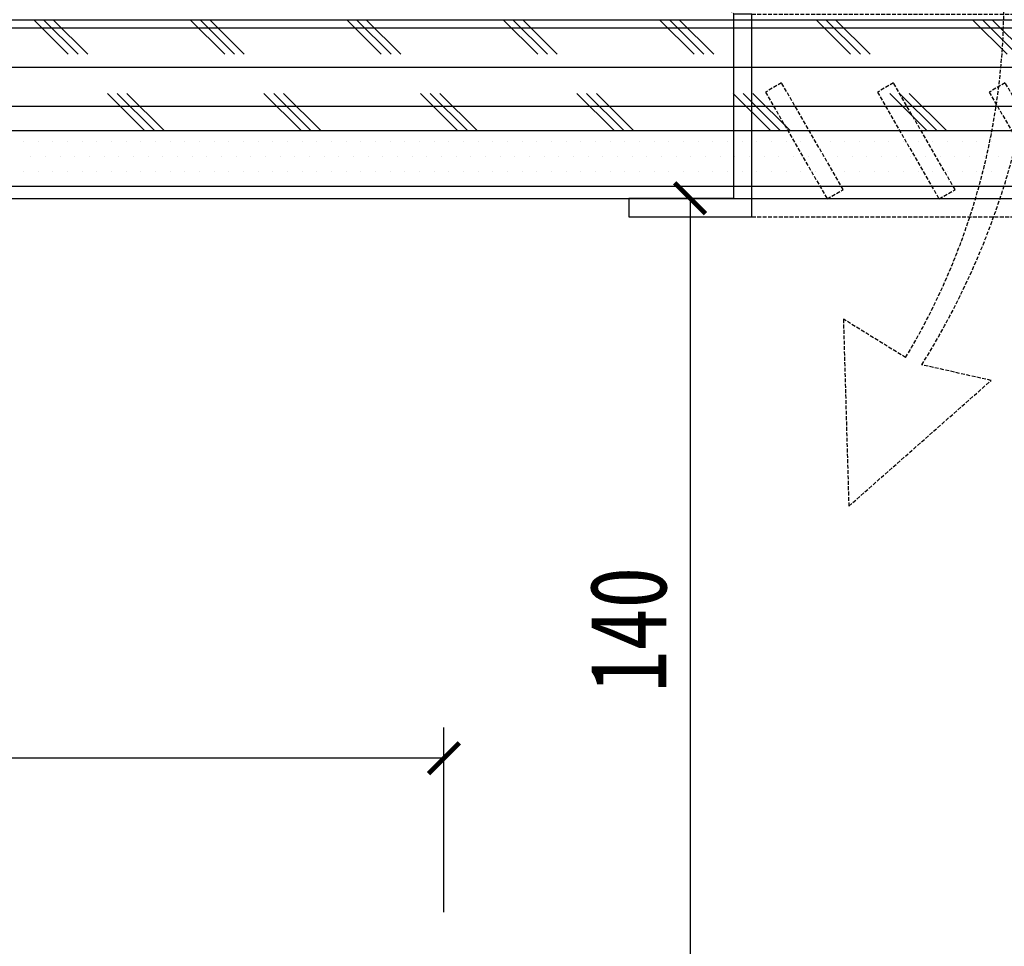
# Model space of a CAD drawing. Header units: millimetres. Extents: x -53 to 3023, y -53 to 2153.
# Tile 21 of 52: x 643 to 802, y 1687 to 1838. Entities that reach past the tile are written whole.
import ezdxf

# ---------------------------------------------------------------- set-up
doc = ezdxf.new("R2010")
doc.units = ezdxf.units.MM
doc.header["$LTSCALE"] = 5
doc.linetypes.add('DASH', pattern=[0.35, 0.25, -0.1])
doc.layers.get('Defpoints').update_dxf_attribs({"color": 8})
for name, color, linetype in [('E-尺寸标注', 9, 'Continuous'), ('Q-立面-填充', 251, 'Continuous'), ('Q-立面-完成面造型线', 6, 'Continuous'), ('Q-立面-次粗线', 31, 'Continuous')]:
    doc.layers.add(name, color=color, linetype=linetype)
doc.styles.add('CCD_DIM', font='SimSun.ttf', dxfattribs={"width": 0.8})
doc.styles.get("Standard").update_dxf_attribs({"font": 'SimSun.ttf'})
doc.dimstyles.get("Standard").update_dxf_attribs({"dimtxt": 0.18, "dimasz": 0.18, "dimexe": 0.18, "dimexo": 0.0625, "dimgap": 0.09, "dimtad": 0, "dimtih": 1, "dimtoh": 1, "dimdec": 4, "dimzin": 0, "dimdsep": 46, "dimtxsty": 'Standard', "dimcen": 0.09, "dimadec": 0, "dimazin": 0, "dimtfac": 1, "dimtdec": 4, "dimtofl": 0, "dimtmove": 0, "dimatfit": 3, "dimfxl": 1, "dimtolj": 1, "dimtzin": 0, "dimarcsym": 0})

# ---------------------------------------------------------------- blocks, each defined once
blk = doc.blocks.new('_ArchTick')
at = {"color": 0, "linetype": 'ByBlock', "const_width": 0.15}
blk.add_lwpolyline([(-0.5, -0.5), (0.5, 0.5)], dxfattribs=at)
blk = doc.blocks.new('*D142')
at = {"layer": 'Defpoints', "color": 0, "ltscale": 0.1999999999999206, "transparency": 16777216}
for p in [(-535289.3587823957, 505382.0393262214), (-535289.3587823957, 505372.218391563), (-535249.3587823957, 505372.218391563)]:
    blk.add_point(p, dxfattribs=at)
at = {"layer": 'E-尺寸标注', "color": 44, "lineweight": -2, "ltscale": 0.1999999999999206, "transparency": 16777216}
for p, q in [((-535289.3587823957, 505377.0393262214), (-535289.3587823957, 505383.0393262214)), ((-535249.3587823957, 505377.0393262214), (-535249.3587823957, 505383.0393262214)), ((-535249.3587823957, 505382.0393262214), (-535289.3587823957, 505382.0393262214))]:
    blk.add_line(p, q, dxfattribs=at)
at = {"layer": 'E-尺寸标注', "color": 44, "lineweight": -2, "ltscale": 0.1999999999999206, "transparency": 16777216, "rotation": 180}
blk.add_blockref('_ArchTick', (-535289.3587823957, 505382.0393262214), dxfattribs=at)
at = {"layer": 'E-尺寸标注', "color": 44, "lineweight": -2, "ltscale": 0.1999999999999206, "transparency": 16777216}
blk.add_blockref('_ArchTick', (-535249.3587823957, 505382.0393262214), dxfattribs=at)
at = {"layer": 'E-尺寸标注', "color": 50, "ltscale": 0.1999999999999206, "transparency": 16777216, "insert": (-535269.3587823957, 505384.0393262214), "char_height": 2.5, "attachment_point": 5, "style": 'CCD_DIM'}
blk.add_mtext('\\A1;200', dxfattribs=at)
blk = doc.blocks.new('HBA_Leader_Dot')
at = {"color": 0, "linetype": 'ByBlock'}
blk.add_line((-5, 0), (-10, 0), dxfattribs=at)
at = {"color": 0, "linetype": 'ByBlock', "const_width": 5}
blk.add_lwpolyline([(-2.5, 0, 1), (2.5, 0, 1)], format="xyb", close=True, dxfattribs=at)
blk = doc.blocks.new('*D143')
at = {"layer": 'Defpoints', "color": 0, "ltscale": 0.1999999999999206, "transparency": 16777216}
for p in [(-535249.3587823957, 505400.218391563), (-535249.3587823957, 505372.218391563), (-535241.3641874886, 505372.218391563)]:
    blk.add_point(p, dxfattribs=at)
at = {"layer": 'E-尺寸标注', "color": 44, "lineweight": -2, "ltscale": 0.1999999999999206, "transparency": 16777216}
for p, q in [((-535246.3641874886, 505400.218391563), (-535240.3641874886, 505400.218391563)), ((-535241.3641874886, 505400.218391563), (-535241.3641874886, 505372.218391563)), ((-535246.3641874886, 505372.218391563), (-535240.3641874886, 505372.218391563))]:
    blk.add_line(p, q, dxfattribs=at)
for p, rotation in [((-535241.3641874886, 505400.218391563), 90), ((-535241.3641874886, 505372.218391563), 270)]:
    blk.add_blockref('_ArchTick', p, dxfattribs=dict(at, rotation=rotation))
at = {"layer": 'E-尺寸标注', "color": 50, "ltscale": 0.1999999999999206, "transparency": 16777216, "insert": (-535243.3641874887, 505386.2183915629), "char_height": 2.5, "attachment_point": 5, "rotation": 90, "style": 'CCD_DIM'}
blk.add_mtext('\\A1;140', dxfattribs=at)
blk = doc.blocks.new('*E15')
at = {"layer": 'Q-立面-次粗线', "color": 251, "linetype": 'DASH', "ltscale": 0.1}
for p, q in [((2.902140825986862, 31.48287477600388, 1.00000001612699e-08), (2.902140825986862, 37.39972891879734, 1.00000001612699e-08)), ((27.09953959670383, 31.48058934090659, 1.00000001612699e-08), (27.09953959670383, 37.39972891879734, 1.00000001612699e-08)), ((2.902140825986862, 31.48287477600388, 1.00000001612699e-08), (3.40168042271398, 30.98333517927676, 1.00000001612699e-08)), ((27.09953959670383, 31.48058934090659, 1.00000001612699e-08), (26.60000000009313, 30.98104974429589, 1.00000001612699e-08)), ((2.902140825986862, 30.48379558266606, 1.00000001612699e-08), (3.40168042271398, 30.98333517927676, 1.00000001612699e-08)), ((3.401342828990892, 30.98367277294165, 1.00000001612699e-08), (26.60196108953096, 30.97908865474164, 1.00000001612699e-08)), ((27.09953959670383, 30.48151014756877, 1.00000001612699e-08), (26.60000000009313, 30.98104974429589, 1.00000001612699e-08)), ((2.902140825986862, 30.48379558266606, 1.00000001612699e-08), (3.40168042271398, 29.98425598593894, 1.00000001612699e-08)), ((27.09953959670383, 30.48151014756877, 1.00000001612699e-08), (26.60000000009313, 29.98197055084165, 1.00000001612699e-08)), ((2.902140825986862, 29.48471638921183, 1.00000001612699e-08), (3.40168042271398, 29.98425598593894, 1.00000001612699e-08)), ((27.09953959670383, 29.48243095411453, 1.00000001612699e-08), (26.60000000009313, 29.98197055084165, 1.00000001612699e-08)), ((2.902140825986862, 29.48471638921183, 1.00000001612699e-08), (3.40168042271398, 28.98517679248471, 1.00000001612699e-08)), ((27.09953959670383, 29.48243095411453, 1.00000001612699e-08), (26.60000000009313, 28.98289135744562, 1.00000001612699e-08)), ((2.902140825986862, 28.4856371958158, 1.00000001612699e-08), (3.40168042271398, 28.98517679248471, 1.00000001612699e-08)), ((3.401654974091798, 28.98515134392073, 1.00000001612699e-08), (26.6016896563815, 28.98120170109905, 1.00000001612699e-08)), ((27.09953959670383, 28.48335176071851, 1.00000001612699e-08), (26.60000000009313, 28.98289135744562, 1.00000001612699e-08)), ((2.902140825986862, 28.4856371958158, 1.00000001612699e-08), (3.40168042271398, 27.98609759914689, 1.00000001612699e-08)), ((27.09953959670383, 28.48335176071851, 1.00000001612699e-08), (26.60000000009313, 27.9838121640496, 1.00000001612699e-08)), ((2.902140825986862, 27.48655800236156, 1.00000001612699e-08), (3.40168042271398, 27.98609759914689, 1.00000001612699e-08)), ((27.09953959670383, 27.48427256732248, 1.00000001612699e-08), (26.60000000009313, 27.9838121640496, 1.00000001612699e-08)), ((2.902140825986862, 27.48655800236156, 1.00000001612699e-08), (3.40168042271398, 26.98701840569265, 1.00000001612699e-08)), ((27.09953959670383, 27.48427256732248, 1.00000001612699e-08), (26.60000000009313, 26.98473297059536, 1.00000001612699e-08)), ((2.902140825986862, 26.48747880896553, 1.00000001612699e-08), (3.40168042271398, 26.98701840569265, 1.00000001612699e-08)), ((3.40153785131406, 26.98716097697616, 1.00000001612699e-08), (26.60181528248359, 26.98291768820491, 1.00000001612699e-08)), ((27.09953959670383, 26.48519337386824, 1.00000001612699e-08), (26.60000000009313, 26.98473297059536, 1.00000001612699e-08)), ((2.902140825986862, 26.48747880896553, 1.00000001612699e-08), (3.40168042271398, 25.98793921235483, 1.00000001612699e-08)), ((27.09953959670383, 26.48519337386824, 1.00000001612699e-08), (26.60000000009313, 25.98565377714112, 1.00000001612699e-08)), ((2.902140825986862, 25.4883996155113, 1.00000001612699e-08), (3.40168042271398, 25.98793921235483, 1.00000001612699e-08)), ((27.09953959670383, 25.48611418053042, 1.00000001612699e-08), (26.60000000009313, 25.98565377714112, 1.00000001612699e-08)), ((2.902140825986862, 25.4883996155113, 1.00000001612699e-08), (3.40168042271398, 24.9888600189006, 1.00000001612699e-08)), ((27.09953959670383, 25.48611418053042, 1.00000001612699e-08), (26.60000000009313, 24.9865745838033, 1.00000001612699e-08)), ((2.902140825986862, 24.48932042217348, 1.00000001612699e-08), (3.40168042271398, 24.9888600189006, 1.00000001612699e-08)), ((3.401342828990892, 24.98919761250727, 1.00000001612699e-08), (26.60196108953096, 24.98461349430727, 1.00000001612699e-08)), ((27.09953959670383, 24.48703498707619, 1.00000001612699e-08), (26.60000000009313, 24.9865745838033, 1.00000001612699e-08)), ((2.902140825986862, 24.48932042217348, 1.00000001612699e-08), (3.40168042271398, 23.98978082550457, 1.00000001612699e-08)), ((27.09953959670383, 24.48703498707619, 1.00000001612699e-08), (26.60000000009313, 23.98749539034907, 1.00000001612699e-08)), ((2.902140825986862, 23.49024122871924, 1.00000001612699e-08), (3.40168042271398, 23.98978082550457, 1.00000001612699e-08)), ((27.09953959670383, 23.48795579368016, 1.00000001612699e-08), (26.60000000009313, 23.98749539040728, 1.00000001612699e-08)), ((2.902140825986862, 23.49024122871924, 1.00000001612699e-08), (3.40168042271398, 22.99070163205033, 1.00000001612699e-08)), ((27.09953959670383, 23.48795579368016, 1.00000001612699e-08), (26.60000000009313, 22.98841619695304, 1.00000001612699e-08)), ((2.902140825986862, 22.49116203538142, 1.00000001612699e-08), (3.40168042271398, 22.99070163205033, 1.00000001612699e-08)), ((3.40153785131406, 22.99084420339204, 1.00000001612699e-08), (26.60181528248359, 22.98660091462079, 1.00000001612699e-08)), ((27.09953959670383, 22.48887660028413, 1.00000001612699e-08), (26.60000000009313, 22.98841619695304, 1.00000001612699e-08)), ((2.902140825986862, 22.49116203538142, 1.00000001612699e-08), (3.40168042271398, 21.99162243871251, 1.00000001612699e-08)), ((27.09953959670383, 22.48887660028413, 1.00000001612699e-08), (26.60000000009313, 21.98933700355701, 1.00000001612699e-08)), ((2.902140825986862, 21.49208284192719, 1.00000001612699e-08), (3.40168042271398, 21.99162243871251, 1.00000001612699e-08)), ((27.09953959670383, 21.4897974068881, 1.00000001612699e-08), (26.60000000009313, 21.98933700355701, 1.00000001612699e-08)), ((2.902140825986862, 21.49208284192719, 1.00000001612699e-08), (3.40168042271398, 20.99254324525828, 1.00000001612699e-08)), ((27.09953959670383, 21.4897974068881, 1.00000001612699e-08), (26.60000000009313, 20.99025781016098, 1.00000001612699e-08)), ((2.902140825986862, 20.49300364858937, 1.00000001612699e-08), (3.40168042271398, 20.99254324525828, 1.00000001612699e-08)), ((3.401342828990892, 20.99288083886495, 1.00000001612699e-08), (26.60196108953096, 20.98829672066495, 1.00000001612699e-08)), ((27.09953959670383, 20.49071821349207, 1.00000001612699e-08), (26.60000000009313, 20.99025781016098, 1.00000001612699e-08)), ((2.902140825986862, 20.49300364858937, 1.00000001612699e-08), (3.40168042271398, 19.99346405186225, 1.00000001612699e-08)), ((27.09953959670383, 20.49071821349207, 1.00000001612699e-08), (26.60000000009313, 19.99117861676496, 1.00000001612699e-08)), ((2.902140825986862, 19.49392445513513, 1.00000001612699e-08), (3.40168042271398, 19.99346405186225, 1.00000001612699e-08)), ((27.09953959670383, 19.49163902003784, 1.00000001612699e-08), (26.60000000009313, 19.99117861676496, 1.00000001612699e-08)), ((2.902140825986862, 19.49392445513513, 1.00000001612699e-08), (3.40168042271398, 18.99438485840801, 1.00000001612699e-08)), ((27.09953959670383, 19.49163902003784, 1.00000001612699e-08), (26.60000000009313, 18.99209942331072, 1.00000001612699e-08)), ((2.902140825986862, 18.4948452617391, 1.00000001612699e-08), (3.40168042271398, 18.99438485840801, 1.00000001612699e-08)), ((3.401113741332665, 18.99495153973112, 1.00000001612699e-08), (26.60213236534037, 18.98996705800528, 1.00000001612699e-08)), ((27.09953959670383, 18.49255982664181, 1.00000001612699e-08), (26.60000000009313, 18.99209942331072, 1.00000001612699e-08)), ((2.902140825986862, 18.4948452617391, 1.00000001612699e-08), (3.40168042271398, 17.99530566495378, 1.00000001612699e-08)), ((27.09953959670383, 18.49255982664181, 1.00000001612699e-08), (26.60000000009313, 17.99302022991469, 1.00000001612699e-08)), ((2.902140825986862, 17.49576606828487, 1.00000001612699e-08), (3.40168042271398, 17.99530566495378, 1.00000001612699e-08)), ((27.09953959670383, 17.49348063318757, 1.00000001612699e-08), (26.60000000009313, 17.99302022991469, 1.00000001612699e-08)), ((2.902140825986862, 17.49576606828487, 1.00000001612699e-08), (3.40168042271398, 16.99622647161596, 1.00000001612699e-08)), ((27.09953959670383, 17.49348063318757, 1.00000001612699e-08), (26.60000000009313, 16.99394103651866, 1.00000001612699e-08)), ((2.900460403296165, 16.49836729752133, 1.00000001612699e-08), (3.400000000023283, 16.99790689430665, 1.00000001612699e-08)), ((3.399159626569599, 16.99706652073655, 1.00000001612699e-08), (26.60233642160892, 16.99160461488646, 1.00000001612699e-08)), ((27.09953959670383, 16.49440143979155, 1.00000001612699e-08), (26.60000000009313, 16.99394103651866, 1.00000001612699e-08)), ((2.900460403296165, 16.49836729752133, 1.00000001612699e-08), (3.400000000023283, 15.99882770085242, 1.00000001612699e-08)), ((27.09953959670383, 16.49440143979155, 1.00000001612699e-08), (26.60000000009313, 15.99486184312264, 1.00000001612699e-08)), ((4, 15.96926253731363, 1.00000001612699e-08), (26, 15.96926253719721, 1.00000001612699e-08)), ((4, 9.394861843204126, 1.00000001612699e-08), (26, 9.394861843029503, 1.00000001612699e-08))]:
    blk.add_line(p, q, dxfattribs=at)
at = {"layer": 'Q-立面-次粗线', "color": 136, "linetype": 'DASH', "ltscale": 0.1, "elevation": 1.00000001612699e-08}
blk.add_lwpolyline([(7.558757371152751, 37.39972891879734, 0.2062104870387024), (9.32257653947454, 27.30483460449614, -0.2688695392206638), (8.992151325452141, 4.823371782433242), (6.970312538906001, 6.070684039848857), (7.145515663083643, 0), (11.76973209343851, 4.084037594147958), (9.515260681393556, 4.587839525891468, 0.2349015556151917), (11.69070724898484, 26.85397477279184, -0.5182107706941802), (13.80270183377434, 36.71672730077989, -0.07724444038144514), (12.33016214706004, 37.39972891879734, -0.07724444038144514)], format="xyb", dxfattribs=at)
at = {"layer": 'Q-立面-次粗线', "elevation": 1.00000001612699e-08}
for points in [[(4, 15.96926253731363), (3.400000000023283, 15.96926253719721), (3.400000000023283, 9.994861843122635), (0, 9.994861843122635), (0, 9.39486184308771), (4, 9.394861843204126), (4, 15.96926253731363)], [(26, 15.96926253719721), (26.59999999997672, 15.96926253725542), (26.59999999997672, 9.994861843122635), (30, 9.994861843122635), (30, 9.39486184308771), (26, 9.39486184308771), (26, 15.96926253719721)]]:
    blk.add_lwpolyline(points, dxfattribs=at)
at = {"layer": 'Q-立面-次粗线', "color": 251, "linetype": 'DASH', "ltscale": 0.1, "elevation": 1.00000001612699e-08}
for points in [[(4.963016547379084, 13.7416783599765), (4.44340130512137, 13.44167835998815), (6.44340130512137, 9.977576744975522), (6.963016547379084, 10.27757674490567)], [(8.594695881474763, 13.7416783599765), (8.075080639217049, 13.44167835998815), (10.07508063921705, 9.977576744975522), (10.59469588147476, 10.27757674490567)], [(12.22637521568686, 13.7416783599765), (11.70675997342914, 13.44167835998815), (13.70675997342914, 9.977576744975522), (14.22637521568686, 10.27757674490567)], [(15.85805454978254, 13.7416783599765), (15.33843930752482, 13.44167835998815), (17.33843930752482, 9.977576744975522), (17.85805454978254, 10.27757674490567)], [(19.48973388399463, 13.7416783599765), (18.97011864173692, 13.44167835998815), (20.97011864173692, 9.977576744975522), (21.48973388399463, 10.27757674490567)], [(23.12141321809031, 13.7416783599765), (22.6017979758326, 13.44167835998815), (24.6017979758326, 9.977576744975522), (25.12141321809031, 10.27757674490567)]]:
    blk.add_lwpolyline(points, close=True, dxfattribs=at)
blk = doc.blocks.new('0')
at = {"layer": 'Q-立面-填充', "ltscale": 0.1999999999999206}
h = blk.add_hatch(dxfattribs=at)
h.set_pattern_fill('CORK', color=256, scale=2, style=0)
h.set_pattern_definition([(0, (-535295.1587823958, 505362.4183915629), (0, 1.269999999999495), []), (135, (-535294.5237823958, 505361.7833915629), (-2.540001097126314, -2.540001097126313), [1.796051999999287, -1.796051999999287]), (135, (-535294.2062823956, 505361.7833915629), (-2.540001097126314, -2.540001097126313), [1.796051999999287, -1.796051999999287]), (135, (-535293.8887823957, 505361.7833915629), (-2.540001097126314, -2.540001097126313), [1.796051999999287, -1.796051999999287])])
h.paths.add_polyline_path([(-535205.3587823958, 505406.0183915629), (-535295.1587823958, 505406.0183915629), (-535295.1587823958, 505402.4183915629), (-535205.3587823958, 505402.4183915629)])
at = {"layer": 'Q-立面-完成面造型线', "ltscale": 0.1999999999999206}
blk.add_line((-535289.3587823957, 505400.218391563, 1.378868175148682), (-535209.3587823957, 505400.218391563, 1.378868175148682), dxfattribs=at)
at = {"layer": 'Q-立面-次粗线', "ltscale": 0.1999999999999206}
for p, q in [((-535295.1587823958, 505406.018391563, 1.378868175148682), (-535205.3587823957, 505406.018391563, 1.378868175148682)), ((-535295.1587823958, 505402.418391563, 1.378868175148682), (-535205.3587823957, 505402.418391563, 1.378868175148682)), ((-535263.0121177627, 505402.0521415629, 1.378868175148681), (-535263.0121177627, 505402.0521415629, 1.378868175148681)), ((-535262.5358677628, 505402.0521415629, 1.378868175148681), (-535262.5358677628, 505402.0521415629, 1.378868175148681)), ((-535262.0596177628, 505402.0521415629, 1.378868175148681), (-535262.0596177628, 505402.0521415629, 1.378868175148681)), ((-535261.5833677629, 505402.0521415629, 1.378868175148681), (-535261.5833677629, 505402.0521415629, 1.378868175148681)), ((-535261.1071177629, 505402.0521415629, 1.378868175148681), (-535261.1071177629, 505402.0521415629, 1.378868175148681)), ((-535260.630867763, 505402.0521415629, 1.378868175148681), (-535260.630867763, 505402.0521415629, 1.378868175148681)), ((-535260.154617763, 505402.0521415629, 1.378868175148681), (-535260.154617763, 505402.0521415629, 1.378868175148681)), ((-535259.6783677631, 505402.0521415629, 1.378868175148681), (-535259.6783677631, 505402.0521415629, 1.378868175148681)), ((-535259.2021177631, 505402.0521415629, 1.378868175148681), (-535259.2021177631, 505402.0521415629, 1.378868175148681)), ((-535258.7258677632, 505402.0521415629, 1.378868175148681), (-535258.7258677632, 505402.0521415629, 1.378868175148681)), ((-535258.2496177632, 505402.0521415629, 1.378868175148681), (-535258.2496177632, 505402.0521415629, 1.378868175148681)), ((-535257.7733677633, 505402.0521415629, 1.378868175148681), (-535257.7733677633, 505402.0521415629, 1.378868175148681)), ((-535257.2971177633, 505402.0521415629, 1.378868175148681), (-535257.2971177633, 505402.0521415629, 1.378868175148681)), ((-535256.8208677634, 505402.0521415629, 1.378868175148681), (-535256.8208677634, 505402.0521415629, 1.378868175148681)), ((-535256.3446177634, 505402.0521415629, 1.378868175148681), (-535256.3446177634, 505402.0521415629, 1.378868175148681)), ((-535255.8683677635, 505402.0521415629, 1.378868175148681), (-535255.8683677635, 505402.0521415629, 1.378868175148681)), ((-535255.3921177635, 505402.0521415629, 1.378868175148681), (-535255.3921177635, 505402.0521415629, 1.378868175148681)), ((-535254.9158677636, 505402.0521415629, 1.378868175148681), (-535254.9158677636, 505402.0521415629, 1.378868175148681)), ((-535254.4396177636, 505402.0521415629, 1.378868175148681), (-535254.4396177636, 505402.0521415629, 1.378868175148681)), ((-535253.9633677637, 505402.0521415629, 1.378868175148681), (-535253.9633677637, 505402.0521415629, 1.378868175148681)), ((-535253.4871177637, 505402.0521415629, 1.378868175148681), (-535253.4871177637, 505402.0521415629, 1.378868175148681)), ((-535253.0108677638, 505402.0521415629, 1.378868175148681), (-535253.0108677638, 505402.0521415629, 1.378868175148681)), ((-535252.5346177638, 505402.0521415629, 1.378868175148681), (-535252.5346177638, 505402.0521415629, 1.378868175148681)), ((-535252.0583677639, 505402.0521415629, 1.378868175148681), (-535252.0583677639, 505402.0521415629, 1.378868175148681)), ((-535251.5821177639, 505402.0521415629, 1.378868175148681), (-535251.5821177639, 505402.0521415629, 1.378868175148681)), ((-535251.105867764, 505402.0521415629, 1.378868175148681), (-535251.105867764, 505402.0521415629, 1.378868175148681)), ((-535250.629617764, 505402.0521415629, 1.378868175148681), (-535250.629617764, 505402.0521415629, 1.378868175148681)), ((-535250.1533677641, 505402.0521415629, 1.378868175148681), (-535250.1533677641, 505402.0521415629, 1.378868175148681)), ((-535249.6771177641, 505402.0521415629, 1.378868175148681), (-535249.6771177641, 505402.0521415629, 1.378868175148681)), ((-535249.2008677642, 505402.0521415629, 1.378868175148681), (-535249.2008677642, 505402.0521415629, 1.378868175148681)), ((-535248.7246177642, 505402.0521415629, 1.378868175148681), (-535248.7246177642, 505402.0521415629, 1.378868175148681)), ((-535248.2483677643, 505402.0521415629, 1.378868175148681), (-535248.2483677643, 505402.0521415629, 1.378868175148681)), ((-535247.7721177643, 505402.0521415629, 1.378868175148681), (-535247.7721177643, 505402.0521415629, 1.378868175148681)), ((-535247.2958677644, 505402.0521415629, 1.378868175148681), (-535247.2958677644, 505402.0521415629, 1.378868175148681)), ((-535246.8196177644, 505402.0521415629, 1.378868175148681), (-535246.8196177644, 505402.0521415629, 1.378868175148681)), ((-535246.3433677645, 505402.0521415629, 1.378868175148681), (-535246.3433677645, 505402.0521415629, 1.378868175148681)), ((-535245.8671177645, 505402.0521415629, 1.378868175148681), (-535245.8671177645, 505402.0521415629, 1.378868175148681)), ((-535245.3908677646, 505402.0521415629, 1.378868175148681), (-535245.3908677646, 505402.0521415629, 1.378868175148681)), ((-535244.9146177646, 505402.0521415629, 1.378868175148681), (-535244.9146177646, 505402.0521415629, 1.378868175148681)), ((-535244.4383677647, 505402.0521415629, 1.378868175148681), (-535244.4383677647, 505402.0521415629, 1.378868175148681)), ((-535243.9621177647, 505402.0521415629, 1.378868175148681), (-535243.9621177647, 505402.0521415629, 1.378868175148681)), ((-535243.4858677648, 505402.0521415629, 1.378868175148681), (-535243.4858677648, 505402.0521415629, 1.378868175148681)), ((-535243.0096177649, 505402.0521415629, 1.378868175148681), (-535243.0096177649, 505402.0521415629, 1.378868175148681)), ((-535242.5333677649, 505402.0521415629, 1.378868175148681), (-535242.5333677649, 505402.0521415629, 1.378868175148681)), ((-535242.057117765, 505402.0521415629, 1.378868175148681), (-535242.057117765, 505402.0521415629, 1.378868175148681)), ((-535241.580867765, 505402.0521415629, 1.378868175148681), (-535241.580867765, 505402.0521415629, 1.378868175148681)), ((-535241.104617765, 505402.0521415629, 1.378868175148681), (-535241.104617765, 505402.0521415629, 1.378868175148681)), ((-535240.6283677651, 505402.0521415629, 1.378868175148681), (-535240.6283677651, 505402.0521415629, 1.378868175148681)), ((-535240.1521177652, 505402.0521415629, 1.378868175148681), (-535240.1521177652, 505402.0521415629, 1.378868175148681)), ((-535239.6758677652, 505402.0521415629, 1.378868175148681), (-535239.6758677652, 505402.0521415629, 1.378868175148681)), ((-535239.1996177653, 505402.0521415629, 1.378868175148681), (-535239.1996177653, 505402.0521415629, 1.378868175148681)), ((-535238.7233677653, 505402.0521415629, 1.378868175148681), (-535238.7233677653, 505402.0521415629, 1.378868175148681)), ((-535238.2471177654, 505402.0521415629, 1.378868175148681), (-535238.2471177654, 505402.0521415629, 1.378868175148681)), ((-535237.7708677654, 505402.0521415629, 1.378868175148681), (-535237.7708677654, 505402.0521415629, 1.378868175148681)), ((-535237.2946177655, 505402.0521415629, 1.378868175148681), (-535237.2946177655, 505402.0521415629, 1.378868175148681)), ((-535236.8183677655, 505402.0521415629, 1.378868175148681), (-535236.8183677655, 505402.0521415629, 1.378868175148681)), ((-535236.3421177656, 505402.0521415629, 1.378868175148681), (-535236.3421177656, 505402.0521415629, 1.378868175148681)), ((-535235.8658677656, 505402.0521415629, 1.378868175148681), (-535235.8658677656, 505402.0521415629, 1.378868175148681)), ((-535235.3896177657, 505402.0521415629, 1.378868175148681), (-535235.3896177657, 505402.0521415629, 1.378868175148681)), ((-535234.9133677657, 505402.0521415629, 1.378868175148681), (-535234.9133677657, 505402.0521415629, 1.378868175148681)), ((-535234.4371177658, 505402.0521415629, 1.378868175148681), (-535234.4371177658, 505402.0521415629, 1.378868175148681)), ((-535233.9608677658, 505402.0521415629, 1.378868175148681), (-535233.9608677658, 505402.0521415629, 1.378868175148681)), ((-535233.4846177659, 505402.0521415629, 1.378868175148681), (-535233.4846177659, 505402.0521415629, 1.378868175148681)), ((-535233.0083677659, 505402.0521415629, 1.378868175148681), (-535233.0083677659, 505402.0521415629, 1.378868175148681)), ((-535232.532117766, 505402.0521415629, 1.378868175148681), (-535232.532117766, 505402.0521415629, 1.378868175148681)), ((-535232.055867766, 505402.0521415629, 1.378868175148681), (-535232.055867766, 505402.0521415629, 1.378868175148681)), ((-535231.5796177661, 505402.0521415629, 1.378868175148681), (-535231.5796177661, 505402.0521415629, 1.378868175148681)), ((-535262.7739927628, 505401.5758915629, 1.378868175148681), (-535262.7739927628, 505401.5758915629, 1.378868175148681)), ((-535262.2977427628, 505401.5758915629, 1.378868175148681), (-535262.2977427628, 505401.5758915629, 1.378868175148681)), ((-535261.8214927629, 505401.5758915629, 1.378868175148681), (-535261.8214927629, 505401.5758915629, 1.378868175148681)), ((-535261.3452427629, 505401.5758915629, 1.378868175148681), (-535261.3452427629, 505401.5758915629, 1.378868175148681)), ((-535260.868992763, 505401.5758915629, 1.378868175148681), (-535260.868992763, 505401.5758915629, 1.378868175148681)), ((-535260.392742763, 505401.5758915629, 1.378868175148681), (-535260.392742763, 505401.5758915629, 1.378868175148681)), ((-535259.9164927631, 505401.5758915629, 1.378868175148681), (-535259.9164927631, 505401.5758915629, 1.378868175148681)), ((-535259.4402427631, 505401.5758915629, 1.378868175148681), (-535259.4402427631, 505401.5758915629, 1.378868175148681)), ((-535258.9639927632, 505401.5758915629, 1.378868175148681), (-535258.9639927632, 505401.5758915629, 1.378868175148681)), ((-535258.4877427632, 505401.5758915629, 1.378868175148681), (-535258.4877427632, 505401.5758915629, 1.378868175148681)), ((-535258.0114927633, 505401.5758915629, 1.378868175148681), (-535258.0114927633, 505401.5758915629, 1.378868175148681)), ((-535257.5352427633, 505401.5758915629, 1.378868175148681), (-535257.5352427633, 505401.5758915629, 1.378868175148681)), ((-535257.0589927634, 505401.5758915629, 1.378868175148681), (-535257.0589927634, 505401.5758915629, 1.378868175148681)), ((-535256.5827427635, 505401.5758915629, 1.378868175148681), (-535256.5827427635, 505401.5758915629, 1.378868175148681)), ((-535256.1064927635, 505401.5758915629, 1.378868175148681), (-535256.1064927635, 505401.5758915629, 1.378868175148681)), ((-535255.6302427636, 505401.5758915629, 1.378868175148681), (-535255.6302427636, 505401.5758915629, 1.378868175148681)), ((-535255.1539927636, 505401.5758915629, 1.378868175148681), (-535255.1539927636, 505401.5758915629, 1.378868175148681)), ((-535254.6777427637, 505401.5758915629, 1.378868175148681), (-535254.6777427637, 505401.5758915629, 1.378868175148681)), ((-535254.2014927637, 505401.5758915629, 1.378868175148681), (-535254.2014927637, 505401.5758915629, 1.378868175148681)), ((-535253.7252427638, 505401.5758915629, 1.378868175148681), (-535253.7252427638, 505401.5758915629, 1.378868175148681)), ((-535253.2489927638, 505401.5758915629, 1.378868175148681), (-535253.2489927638, 505401.5758915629, 1.378868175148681)), ((-535252.7727427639, 505401.5758915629, 1.378868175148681), (-535252.7727427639, 505401.5758915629, 1.378868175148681)), ((-535252.2964927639, 505401.5758915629, 1.378868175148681), (-535252.2964927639, 505401.5758915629, 1.378868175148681)), ((-535251.820242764, 505401.5758915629, 1.378868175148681), (-535251.820242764, 505401.5758915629, 1.378868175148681)), ((-535251.343992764, 505401.5758915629, 1.378868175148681), (-535251.343992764, 505401.5758915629, 1.378868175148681)), ((-535250.8677427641, 505401.5758915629, 1.378868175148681), (-535250.8677427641, 505401.5758915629, 1.378868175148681)), ((-535250.3914927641, 505401.5758915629, 1.378868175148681), (-535250.3914927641, 505401.5758915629, 1.378868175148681)), ((-535249.9152427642, 505401.5758915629, 1.378868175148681), (-535249.9152427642, 505401.5758915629, 1.378868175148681)), ((-535249.4389927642, 505401.5758915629, 1.378868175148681), (-535249.4389927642, 505401.5758915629, 1.378868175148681)), ((-535248.9627427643, 505401.5758915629, 1.378868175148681), (-535248.9627427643, 505401.5758915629, 1.378868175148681)), ((-535248.4864927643, 505401.5758915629, 1.378868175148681), (-535248.4864927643, 505401.5758915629, 1.378868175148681)), ((-535248.0102427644, 505401.5758915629, 1.378868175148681), (-535248.0102427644, 505401.5758915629, 1.378868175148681)), ((-535247.5339927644, 505401.5758915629, 1.378868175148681), (-535247.5339927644, 505401.5758915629, 1.378868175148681)), ((-535247.0577427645, 505401.5758915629, 1.378868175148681), (-535247.0577427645, 505401.5758915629, 1.378868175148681)), ((-535246.5814927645, 505401.5758915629, 1.378868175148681), (-535246.5814927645, 505401.5758915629, 1.378868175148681)), ((-535246.1052427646, 505401.5758915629, 1.378868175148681), (-535246.1052427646, 505401.5758915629, 1.378868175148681)), ((-535245.6289927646, 505401.5758915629, 1.378868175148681), (-535245.6289927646, 505401.5758915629, 1.378868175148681)), ((-535245.1527427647, 505401.5758915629, 1.378868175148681), (-535245.1527427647, 505401.5758915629, 1.378868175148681)), ((-535244.6764927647, 505401.5758915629, 1.378868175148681), (-535244.6764927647, 505401.5758915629, 1.378868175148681)), ((-535244.2002427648, 505401.5758915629, 1.378868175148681), (-535244.2002427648, 505401.5758915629, 1.378868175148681)), ((-535243.7239927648, 505401.5758915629, 1.378868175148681), (-535243.7239927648, 505401.5758915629, 1.378868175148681)), ((-535243.2477427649, 505401.5758915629, 1.378868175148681), (-535243.2477427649, 505401.5758915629, 1.378868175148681)), ((-535242.7714927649, 505401.5758915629, 1.378868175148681), (-535242.7714927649, 505401.5758915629, 1.378868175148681)), ((-535242.295242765, 505401.5758915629, 1.378868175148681), (-535242.295242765, 505401.5758915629, 1.378868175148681)), ((-535241.818992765, 505401.5758915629, 1.378868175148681), (-535241.818992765, 505401.5758915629, 1.378868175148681)), ((-535241.3427427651, 505401.5758915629, 1.378868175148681), (-535241.3427427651, 505401.5758915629, 1.378868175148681)), ((-535240.8664927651, 505401.5758915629, 1.378868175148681), (-535240.8664927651, 505401.5758915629, 1.378868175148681)), ((-535240.3902427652, 505401.5758915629, 1.378868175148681), (-535240.3902427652, 505401.5758915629, 1.378868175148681)), ((-535239.9139927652, 505401.5758915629, 1.378868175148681), (-535239.9139927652, 505401.5758915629, 1.378868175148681)), ((-535239.4377427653, 505401.5758915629, 1.378868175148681), (-535239.4377427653, 505401.5758915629, 1.378868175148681)), ((-535238.9614927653, 505401.5758915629, 1.378868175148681), (-535238.9614927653, 505401.5758915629, 1.378868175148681)), ((-535238.4852427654, 505401.5758915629, 1.378868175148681), (-535238.4852427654, 505401.5758915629, 1.378868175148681)), ((-535238.0089927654, 505401.5758915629, 1.378868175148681), (-535238.0089927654, 505401.5758915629, 1.378868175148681)), ((-535237.5327427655, 505401.5758915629, 1.378868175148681), (-535237.5327427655, 505401.5758915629, 1.378868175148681)), ((-535237.0564927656, 505401.5758915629, 1.378868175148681), (-535237.0564927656, 505401.5758915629, 1.378868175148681)), ((-535236.5802427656, 505401.5758915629, 1.378868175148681), (-535236.5802427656, 505401.5758915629, 1.378868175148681)), ((-535236.1039927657, 505401.5758915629, 1.378868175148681), (-535236.1039927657, 505401.5758915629, 1.378868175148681)), ((-535235.6277427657, 505401.5758915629, 1.378868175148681), (-535235.6277427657, 505401.5758915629, 1.378868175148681)), ((-535235.1514927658, 505401.5758915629, 1.378868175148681), (-535235.1514927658, 505401.5758915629, 1.378868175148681)), ((-535234.6752427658, 505401.5758915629, 1.378868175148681), (-535234.6752427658, 505401.5758915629, 1.378868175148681)), ((-535234.1989927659, 505401.5758915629, 1.378868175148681), (-535234.1989927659, 505401.5758915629, 1.378868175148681)), ((-535233.7227427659, 505401.5758915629, 1.378868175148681), (-535233.7227427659, 505401.5758915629, 1.378868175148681)), ((-535233.246492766, 505401.5758915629, 1.378868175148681), (-535233.246492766, 505401.5758915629, 1.378868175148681)), ((-535232.770242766, 505401.5758915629, 1.378868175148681), (-535232.770242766, 505401.5758915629, 1.378868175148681)), ((-535232.2939927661, 505401.5758915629, 1.378868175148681), (-535232.2939927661, 505401.5758915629, 1.378868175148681)), ((-535231.8177427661, 505401.5758915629, 1.378868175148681), (-535231.8177427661, 505401.5758915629, 1.378868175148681)), ((-535231.3414927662, 505401.5758915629, 1.378868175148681), (-535231.3414927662, 505401.5758915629, 1.378868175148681)), ((-535263.0121177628, 505401.099641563, 1.378868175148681), (-535263.0121177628, 505401.099641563, 1.378868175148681)), ((-535262.5358677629, 505401.099641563, 1.378868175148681), (-535262.5358677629, 505401.099641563, 1.378868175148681)), ((-535262.0596177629, 505401.099641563, 1.378868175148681), (-535262.0596177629, 505401.099641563, 1.378868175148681)), ((-535261.583367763, 505401.099641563, 1.378868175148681), (-535261.583367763, 505401.099641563, 1.378868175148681)), ((-535261.107117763, 505401.099641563, 1.378868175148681), (-535261.107117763, 505401.099641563, 1.378868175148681)), ((-535260.6308677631, 505401.099641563, 1.378868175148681), (-535260.6308677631, 505401.099641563, 1.378868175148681)), ((-535260.1546177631, 505401.099641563, 1.378868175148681), (-535260.1546177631, 505401.099641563, 1.378868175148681)), ((-535259.6783677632, 505401.099641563, 1.378868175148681), (-535259.6783677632, 505401.099641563, 1.378868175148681)), ((-535259.2021177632, 505401.099641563, 1.378868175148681), (-535259.2021177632, 505401.099641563, 1.378868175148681)), ((-535258.7258677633, 505401.099641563, 1.378868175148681), (-535258.7258677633, 505401.099641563, 1.378868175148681)), ((-535258.2496177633, 505401.099641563, 1.378868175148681), (-535258.2496177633, 505401.099641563, 1.378868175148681)), ((-535257.7733677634, 505401.099641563, 1.378868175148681), (-535257.7733677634, 505401.099641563, 1.378868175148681)), ((-535257.2971177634, 505401.099641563, 1.378868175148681), (-535257.2971177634, 505401.099641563, 1.378868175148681)), ((-535256.8208677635, 505401.099641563, 1.378868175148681), (-535256.8208677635, 505401.099641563, 1.378868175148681)), ((-535256.3446177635, 505401.099641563, 1.378868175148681), (-535256.3446177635, 505401.099641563, 1.378868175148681)), ((-535255.8683677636, 505401.099641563, 1.378868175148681), (-535255.8683677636, 505401.099641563, 1.378868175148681)), ((-535255.3921177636, 505401.099641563, 1.378868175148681), (-535255.3921177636, 505401.099641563, 1.378868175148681)), ((-535254.9158677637, 505401.099641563, 1.378868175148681), (-535254.9158677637, 505401.099641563, 1.378868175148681)), ((-535254.4396177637, 505401.099641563, 1.378868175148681), (-535254.4396177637, 505401.099641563, 1.378868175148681)), ((-535253.9633677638, 505401.099641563, 1.378868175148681), (-535253.9633677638, 505401.099641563, 1.378868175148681)), ((-535253.4871177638, 505401.099641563, 1.378868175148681), (-535253.4871177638, 505401.099641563, 1.378868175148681)), ((-535253.0108677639, 505401.099641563, 1.378868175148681), (-535253.0108677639, 505401.099641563, 1.378868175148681)), ((-535252.534617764, 505401.099641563, 1.378868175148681), (-535252.534617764, 505401.099641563, 1.378868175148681)), ((-535252.058367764, 505401.099641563, 1.378868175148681), (-535252.058367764, 505401.099641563, 1.378868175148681)), ((-535251.582117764, 505401.099641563, 1.378868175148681), (-535251.582117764, 505401.099641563, 1.378868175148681)), ((-535251.1058677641, 505401.099641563, 1.378868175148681), (-535251.1058677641, 505401.099641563, 1.378868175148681)), ((-535250.6296177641, 505401.099641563, 1.378868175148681), (-535250.6296177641, 505401.099641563, 1.378868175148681)), ((-535250.1533677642, 505401.099641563, 1.378868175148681), (-535250.1533677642, 505401.099641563, 1.378868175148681)), ((-535249.6771177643, 505401.099641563, 1.378868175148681), (-535249.6771177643, 505401.099641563, 1.378868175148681)), ((-535249.2008677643, 505401.099641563, 1.378868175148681), (-535249.2008677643, 505401.099641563, 1.378868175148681)), ((-535248.7246177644, 505401.099641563, 1.378868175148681), (-535248.7246177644, 505401.099641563, 1.378868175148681)), ((-535248.2483677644, 505401.099641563, 1.378868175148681), (-535248.2483677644, 505401.099641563, 1.378868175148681)), ((-535247.7721177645, 505401.099641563, 1.378868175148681), (-535247.7721177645, 505401.099641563, 1.378868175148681)), ((-535247.2958677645, 505401.099641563, 1.378868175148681), (-535247.2958677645, 505401.099641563, 1.378868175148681)), ((-535246.8196177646, 505401.099641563, 1.378868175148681), (-535246.8196177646, 505401.099641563, 1.378868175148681)), ((-535246.3433677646, 505401.099641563, 1.378868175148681), (-535246.3433677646, 505401.099641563, 1.378868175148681)), ((-535245.8671177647, 505401.099641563, 1.378868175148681), (-535245.8671177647, 505401.099641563, 1.378868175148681)), ((-535245.3908677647, 505401.099641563, 1.378868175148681), (-535245.3908677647, 505401.099641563, 1.378868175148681)), ((-535244.9146177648, 505401.099641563, 1.378868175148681), (-535244.9146177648, 505401.099641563, 1.378868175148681)), ((-535244.4383677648, 505401.099641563, 1.378868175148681), (-535244.4383677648, 505401.099641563, 1.378868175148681)), ((-535243.9621177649, 505401.099641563, 1.378868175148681), (-535243.9621177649, 505401.099641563, 1.378868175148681)), ((-535243.4858677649, 505401.099641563, 1.378868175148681), (-535243.4858677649, 505401.099641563, 1.378868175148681)), ((-535243.009617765, 505401.099641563, 1.378868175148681), (-535243.009617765, 505401.099641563, 1.378868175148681)), ((-535242.533367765, 505401.099641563, 1.378868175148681), (-535242.533367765, 505401.099641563, 1.378868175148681)), ((-535242.0571177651, 505401.099641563, 1.378868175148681), (-535242.0571177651, 505401.099641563, 1.378868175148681)), ((-535241.5808677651, 505401.099641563, 1.378868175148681), (-535241.5808677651, 505401.099641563, 1.378868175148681)), ((-535241.1046177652, 505401.099641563, 1.378868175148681), (-535241.1046177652, 505401.099641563, 1.378868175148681)), ((-535240.6283677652, 505401.099641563, 1.378868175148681), (-535240.6283677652, 505401.099641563, 1.378868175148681)), ((-535240.1521177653, 505401.099641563, 1.378868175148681), (-535240.1521177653, 505401.099641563, 1.378868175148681)), ((-535239.6758677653, 505401.099641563, 1.378868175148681), (-535239.6758677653, 505401.099641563, 1.378868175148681)), ((-535239.1996177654, 505401.099641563, 1.378868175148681), (-535239.1996177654, 505401.099641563, 1.378868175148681)), ((-535238.7233677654, 505401.099641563, 1.378868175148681), (-535238.7233677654, 505401.099641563, 1.378868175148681)), ((-535238.2471177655, 505401.099641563, 1.378868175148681), (-535238.2471177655, 505401.099641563, 1.378868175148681)), ((-535237.7708677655, 505401.099641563, 1.378868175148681), (-535237.7708677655, 505401.099641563, 1.378868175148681)), ((-535237.2946177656, 505401.099641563, 1.378868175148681), (-535237.2946177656, 505401.099641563, 1.378868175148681)), ((-535236.8183677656, 505401.099641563, 1.378868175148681), (-535236.8183677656, 505401.099641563, 1.378868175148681)), ((-535236.3421177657, 505401.099641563, 1.378868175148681), (-535236.3421177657, 505401.099641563, 1.378868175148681)), ((-535235.8658677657, 505401.099641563, 1.378868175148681), (-535235.8658677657, 505401.099641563, 1.378868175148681)), ((-535235.3896177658, 505401.099641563, 1.378868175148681), (-535235.3896177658, 505401.099641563, 1.378868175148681)), ((-535234.9133677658, 505401.099641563, 1.378868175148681), (-535234.9133677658, 505401.099641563, 1.378868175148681)), ((-535234.4371177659, 505401.099641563, 1.378868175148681), (-535234.4371177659, 505401.099641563, 1.378868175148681)), ((-535233.9608677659, 505401.099641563, 1.378868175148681), (-535233.9608677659, 505401.099641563, 1.378868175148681)), ((-535233.484617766, 505401.099641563, 1.378868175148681), (-535233.484617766, 505401.099641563, 1.378868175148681)), ((-535233.008367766, 505401.099641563, 1.378868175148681), (-535233.008367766, 505401.099641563, 1.378868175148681)), ((-535232.5321177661, 505401.099641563, 1.378868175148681), (-535232.5321177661, 505401.099641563, 1.378868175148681)), ((-535232.0558677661, 505401.099641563, 1.378868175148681), (-535232.0558677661, 505401.099641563, 1.378868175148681)), ((-535231.5796177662, 505401.099641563, 1.378868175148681), (-535231.5796177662, 505401.099641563, 1.378868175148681)), ((-535289.7587823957, 505400.618391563, 1.378868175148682), (-535207.1587823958, 505400.618391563, 1.378868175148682)), ((-535262.7739927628, 505400.623391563, 1.378868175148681), (-535262.7739927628, 505400.623391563, 1.378868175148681)), ((-535262.2977427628, 505400.623391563, 1.378868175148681), (-535262.2977427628, 505400.623391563, 1.378868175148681)), ((-535261.8214927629, 505400.623391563, 1.378868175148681), (-535261.8214927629, 505400.623391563, 1.378868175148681)), ((-535261.3452427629, 505400.623391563, 1.378868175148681), (-535261.3452427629, 505400.623391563, 1.378868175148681)), ((-535260.868992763, 505400.623391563, 1.378868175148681), (-535260.868992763, 505400.623391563, 1.378868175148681)), ((-535260.392742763, 505400.623391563, 1.378868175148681), (-535260.392742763, 505400.623391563, 1.378868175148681)), ((-535259.9164927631, 505400.623391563, 1.378868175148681), (-535259.9164927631, 505400.623391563, 1.378868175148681)), ((-535259.4402427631, 505400.623391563, 1.378868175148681), (-535259.4402427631, 505400.623391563, 1.378868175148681)), ((-535258.9639927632, 505400.623391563, 1.378868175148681), (-535258.9639927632, 505400.623391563, 1.378868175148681)), ((-535258.4877427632, 505400.623391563, 1.378868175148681), (-535258.4877427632, 505400.623391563, 1.378868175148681)), ((-535258.0114927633, 505400.623391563, 1.378868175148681), (-535258.0114927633, 505400.623391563, 1.378868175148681)), ((-535257.5352427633, 505400.623391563, 1.378868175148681), (-535257.5352427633, 505400.623391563, 1.378868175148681)), ((-535257.0589927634, 505400.623391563, 1.378868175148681), (-535257.0589927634, 505400.623391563, 1.378868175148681)), ((-535256.5827427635, 505400.623391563, 1.378868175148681), (-535256.5827427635, 505400.623391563, 1.378868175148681)), ((-535256.1064927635, 505400.623391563, 1.378868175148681), (-535256.1064927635, 505400.623391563, 1.378868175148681)), ((-535255.6302427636, 505400.623391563, 1.378868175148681), (-535255.6302427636, 505400.623391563, 1.378868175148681)), ((-535255.1539927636, 505400.623391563, 1.378868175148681), (-535255.1539927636, 505400.623391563, 1.378868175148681)), ((-535254.6777427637, 505400.623391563, 1.378868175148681), (-535254.6777427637, 505400.623391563, 1.378868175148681)), ((-535254.2014927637, 505400.623391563, 1.378868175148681), (-535254.2014927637, 505400.623391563, 1.378868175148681)), ((-535253.7252427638, 505400.623391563, 1.378868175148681), (-535253.7252427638, 505400.623391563, 1.378868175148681)), ((-535253.2489927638, 505400.623391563, 1.378868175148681), (-535253.2489927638, 505400.623391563, 1.378868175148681)), ((-535252.7727427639, 505400.623391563, 1.378868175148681), (-535252.7727427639, 505400.623391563, 1.378868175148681)), ((-535252.2964927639, 505400.623391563, 1.378868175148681), (-535252.2964927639, 505400.623391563, 1.378868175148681)), ((-535251.820242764, 505400.623391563, 1.378868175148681), (-535251.820242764, 505400.623391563, 1.378868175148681)), ((-535251.343992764, 505400.623391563, 1.378868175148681), (-535251.343992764, 505400.623391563, 1.378868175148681)), ((-535250.8677427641, 505400.623391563, 1.378868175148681), (-535250.8677427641, 505400.623391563, 1.378868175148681)), ((-535250.3914927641, 505400.623391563, 1.378868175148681), (-535250.3914927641, 505400.623391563, 1.378868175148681)), ((-535249.9152427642, 505400.623391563, 1.378868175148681), (-535249.9152427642, 505400.623391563, 1.378868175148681)), ((-535249.4389927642, 505400.623391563, 1.378868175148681), (-535249.4389927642, 505400.623391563, 1.378868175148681)), ((-535248.9627427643, 505400.623391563, 1.378868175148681), (-535248.9627427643, 505400.623391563, 1.378868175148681)), ((-535248.4864927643, 505400.623391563, 1.378868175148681), (-535248.4864927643, 505400.623391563, 1.378868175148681)), ((-535248.0102427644, 505400.623391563, 1.378868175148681), (-535248.0102427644, 505400.623391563, 1.378868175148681)), ((-535247.5339927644, 505400.623391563, 1.378868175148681), (-535247.5339927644, 505400.623391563, 1.378868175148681)), ((-535247.0577427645, 505400.623391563, 1.378868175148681), (-535247.0577427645, 505400.623391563, 1.378868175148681)), ((-535246.5814927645, 505400.623391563, 1.378868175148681), (-535246.5814927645, 505400.623391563, 1.378868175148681)), ((-535246.1052427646, 505400.623391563, 1.378868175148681), (-535246.1052427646, 505400.623391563, 1.378868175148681)), ((-535245.6289927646, 505400.623391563, 1.378868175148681), (-535245.6289927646, 505400.623391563, 1.378868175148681)), ((-535245.1527427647, 505400.623391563, 1.378868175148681), (-535245.1527427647, 505400.623391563, 1.378868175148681)), ((-535244.6764927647, 505400.623391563, 1.378868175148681), (-535244.6764927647, 505400.623391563, 1.378868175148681)), ((-535244.2002427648, 505400.623391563, 1.378868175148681), (-535244.2002427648, 505400.623391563, 1.378868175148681)), ((-535243.7239927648, 505400.623391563, 1.378868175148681), (-535243.7239927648, 505400.623391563, 1.378868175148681)), ((-535243.2477427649, 505400.623391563, 1.378868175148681), (-535243.2477427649, 505400.623391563, 1.378868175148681)), ((-535242.7714927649, 505400.623391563, 1.378868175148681), (-535242.7714927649, 505400.623391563, 1.378868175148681)), ((-535242.295242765, 505400.623391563, 1.378868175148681), (-535242.295242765, 505400.623391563, 1.378868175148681)), ((-535241.818992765, 505400.623391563, 1.378868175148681), (-535241.818992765, 505400.623391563, 1.378868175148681)), ((-535241.3427427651, 505400.623391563, 1.378868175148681), (-535241.3427427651, 505400.623391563, 1.378868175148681)), ((-535240.8664927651, 505400.623391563, 1.378868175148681), (-535240.8664927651, 505400.623391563, 1.378868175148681)), ((-535240.3902427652, 505400.623391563, 1.378868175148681), (-535240.3902427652, 505400.623391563, 1.378868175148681)), ((-535239.9139927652, 505400.623391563, 1.378868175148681), (-535239.9139927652, 505400.623391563, 1.378868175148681)), ((-535239.4377427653, 505400.623391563, 1.378868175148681), (-535239.4377427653, 505400.623391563, 1.378868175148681)), ((-535238.9614927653, 505400.623391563, 1.378868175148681), (-535238.9614927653, 505400.623391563, 1.378868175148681)), ((-535238.4852427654, 505400.623391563, 1.378868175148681), (-535238.4852427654, 505400.623391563, 1.378868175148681)), ((-535238.0089927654, 505400.623391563, 1.378868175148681), (-535238.0089927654, 505400.623391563, 1.378868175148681)), ((-535237.5327427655, 505400.623391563, 1.378868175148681), (-535237.5327427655, 505400.623391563, 1.378868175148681)), ((-535237.0564927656, 505400.623391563, 1.378868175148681), (-535237.0564927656, 505400.623391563, 1.378868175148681)), ((-535236.5802427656, 505400.623391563, 1.378868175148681), (-535236.5802427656, 505400.623391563, 1.378868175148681)), ((-535236.1039927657, 505400.623391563, 1.378868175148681), (-535236.1039927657, 505400.623391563, 1.378868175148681)), ((-535235.6277427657, 505400.623391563, 1.378868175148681), (-535235.6277427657, 505400.623391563, 1.378868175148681)), ((-535235.1514927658, 505400.623391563, 1.378868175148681), (-535235.1514927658, 505400.623391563, 1.378868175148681)), ((-535234.6752427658, 505400.623391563, 1.378868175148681), (-535234.6752427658, 505400.623391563, 1.378868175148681)), ((-535234.1989927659, 505400.623391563, 1.378868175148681), (-535234.1989927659, 505400.623391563, 1.378868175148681)), ((-535233.7227427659, 505400.623391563, 1.378868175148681), (-535233.7227427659, 505400.623391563, 1.378868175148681)), ((-535233.246492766, 505400.623391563, 1.378868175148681), (-535233.246492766, 505400.623391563, 1.378868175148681)), ((-535232.770242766, 505400.623391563, 1.378868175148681), (-535232.770242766, 505400.623391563, 1.378868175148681)), ((-535232.2939927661, 505400.623391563, 1.378868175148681), (-535232.2939927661, 505400.623391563, 1.378868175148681)), ((-535231.8177427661, 505400.623391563, 1.378868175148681), (-535231.8177427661, 505400.623391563, 1.378868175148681)), ((-535231.3414927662, 505400.623391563, 1.378868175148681), (-535231.3414927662, 505400.623391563, 1.378868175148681))]:
    blk.add_line(p, q, dxfattribs=at)
blk.add_blockref('*E15', (-535243.3587823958, 505390.2235297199, 1.378868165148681), dxfattribs=at)
at = {"layer": 'E-尺寸标注', "ltscale": 0.1999999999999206}
dim = blk.add_linear_dim(base=(-535241.3641874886, 505372.218391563, 1.378868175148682), p1=(-535249.3587823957, 505400.218391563, 1.378868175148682), p2=(-535249.3587823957, 505372.218391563, 1.378868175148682), angle=270, dimstyle='Standard', override={"dimscale": 1, "dimtxt": 2.5, "dimasz": 1, "dimexe": 1, "dimexo": 1, "dimgap": 0.75, "dimtad": 1, "dimtih": 0, "dimtoh": 0, "dimdec": 0, "dimlfac": 5.000000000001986, "dimrnd": 0.004999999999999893, "dimtxsty": 'CCD_DIM', "dimblk": 'ArchTick', "dimcen": 0.13, "dimclrd": 44, "dimclre": 44, "dimclrt": 50, "dimtdec": 0, "dimtix": 1, "dimtofl": 1, "dimtmove": 2, "dimldrblk": 'HBA_Leader_Dot', "dimfxl": 5, "dimfxlon": 1, "dimtvp": 1}, dxfattribs=at)
dim.commit()
dim.dimension.update_dxf_attribs({"geometry": '*D143', "text_midpoint": (-535243.3641874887, 505386.2183915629, 1.378868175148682)})
dim = blk.add_linear_dim(base=(-535289.3587823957, 505382.0393262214, 1.378868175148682), p1=(-535249.3587823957, 505372.218391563, 1.378868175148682), p2=(-535289.3587823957, 505372.218391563, 1.378868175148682), dimstyle='Standard', override={"dimscale": 1, "dimtxt": 2.5, "dimasz": 1, "dimexe": 1, "dimexo": 1, "dimgap": 0.75, "dimtad": 1, "dimtih": 0, "dimtoh": 0, "dimdec": 0, "dimlfac": 5.000000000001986, "dimrnd": 0.004999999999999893, "dimtxsty": 'CCD_DIM', "dimblk": 'ArchTick', "dimcen": 0.13, "dimclrd": 44, "dimclre": 44, "dimclrt": 50, "dimtdec": 0, "dimtix": 1, "dimtofl": 1, "dimtmove": 2, "dimldrblk": 'HBA_Leader_Dot', "dimfxl": 5, "dimfxlon": 1, "dimtvp": 1}, dxfattribs=at)
dim.commit()
dim.dimension.update_dxf_attribs({"geometry": '*D142', "text_midpoint": (-535269.3587823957, 505384.0393262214, 1.378868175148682)})

msp = doc.modelspace()

# ---------------------------------------------------------------- block references
at = {"xscale": 5, "yscale": 5, "zscale": 5}
msp.add_blockref('0', (2676958.211271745, -2525192.548285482), dxfattribs=at)

doc.saveas('drawing.dxf')
